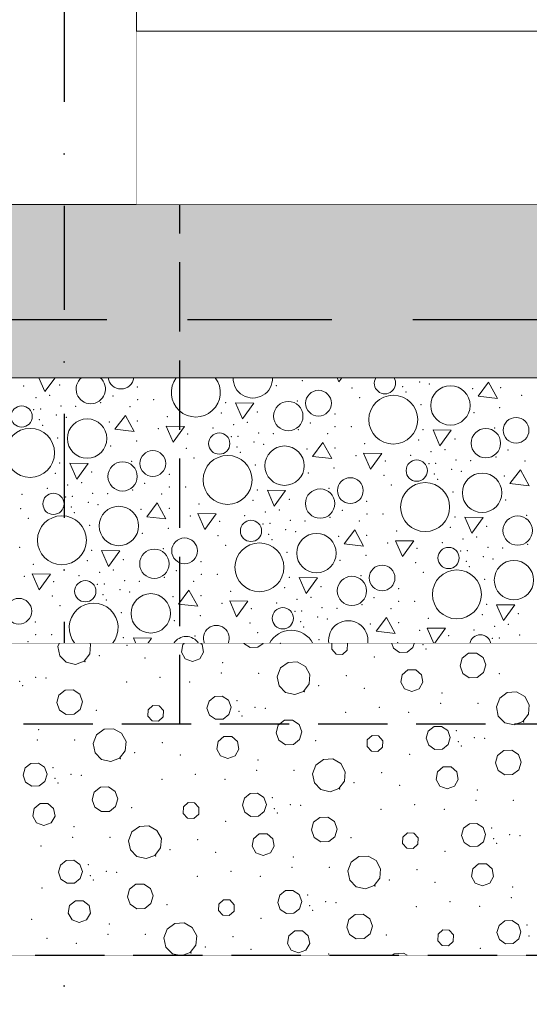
# Model space of a CAD drawing. Header units: millimetres. Extents: x -12989 to 402831, y -50461 to 30884.
# Tile 51 of 175: x 374416 to 375298, y -47346 to -45641. Entities that reach past the tile are written whole.
import ezdxf
from ezdxf.enums import TextEntityAlignment as Align

# ---------------------------------------------------------------- set-up
doc = ezdxf.new("R2010")
doc.units = ezdxf.units.MM
doc.header["$MEASUREMENT"] = 0
for name, pattern in [('Krawędzie ukryte', [170, 120, -50]), ('Kropki i Kreski', [360, 180, -90, 0, -90]), ('Przerywana długa', [390, 250, -140]), ('Wipeout_Contour', [1000, 0, -1000])]:
    doc.linetypes.add(name, pattern=pattern)
for name, color, linetype, lineweight in [('0_Nr_pióra__21', 7, 'Continuous', 25), ('A__STROPY_Nr_pióra__27', 7, 'Continuous', 25), ('A__STROPY_Nr_pióra__49', 7, 'Continuous', 15), ('A__STROPY_Nr_pióra__69', 7, 'Continuous', 13), ('AS_Blachy.Import IFC_Nr_pióra__4', 7, 'Continuous', 13), ('Nowe_A__SCIANY_Nr_pióra__87', 7, 'Continuous', 13), ('Nowe_A_WYM_Nr_pióra__1', 7, 'Continuous', 13), ('Nowe_A_WYM_Nr_pióra__45', 7, 'Continuous', 15), ('Nowe_A_WYM_Nr_pióra__85', 7, 'Continuous', 13), ('Nowe_Warstwa IFC.Import IFC_Nr_pióra__1', 7, 'Continuous', 13), ('Nowe_Warstwa IFC.Import IFC_Nr_pióra__25', 7, 'Continuous', 25)]:
    doc.layers.add(name, color=color, linetype=linetype, lineweight=lineweight)
for name, color, linetype in [('A__STROPY', 7, 'Continuous'), ('A_WYPEŁNIENIA RYSUNKI', 7, 'Continuous'), ('AS_Blachy.Import IFC', 7, 'Continuous'), ('Nowe_A__SCIANY', 7, 'Continuous'), ('Nowe_A_WYM', 7, 'Continuous'), ('Nowe_Warstwa IFC.Import IFC', 7, 'Continuous')]:
    doc.layers.add(name, color=color, linetype=linetype)
for name, color, linetype, lineweight, true_color in [('A__STROPY_Nr_pióra__170', 7, 'Continuous', 5, 0x6a6a6a), ('A__STROPY_Nr_pióra__173', 7, 'Continuous', 5, 0x6a6a6a), ('A__STROPY_Nr_pióra__178', 7, 'Continuous', 5, 0x6a6a6a), ('A_WYPEŁNIENIA RYSUNKI_Nr_pióra__242', 7, 'Continuous', 13, 0xa7a7a7)]:
    doc.layers.add(name, color=color, linetype=linetype, lineweight=lineweight, true_color=true_color)
doc.styles.add('STYL_AUTOMATYCZNY_1', font='arial.ttf')
doc.styles.add('STYL_AUTOMATYCZNY_4', font='arial.ttf')
doc.dimstyles.new('STYL_AUTOMATYCZNY__1', dxfattribs={"dimtxt": 139.999998, "dimasz": 57, "dimexe": 0.18, "dimexo": 0.0625, "dimgap": 0, "dimtad": 1, "dimtih": 1, "dimtoh": 1, "dimdec": 0, "dimlfac": 0.1, "dimzin": 0, "dimdsep": 46, "dimtxsty": 'STYL_AUTOMATYCZNY_4', "dimblk": 'ARROWHEAD_6', "dimblk1": 'ARROWHEAD_6', "dimblk2": 'ARROWHEAD_6', "dimcen": 0.09, "dimse1": 1, "dimse2": 1, "dimclrd": 7, "dimclre": 7, "dimclrt": 7, "dimadec": 0, "dimazin": 0, "dimtfac": 1, "dimtdec": 4, "dimtmove": 0, "dimatfit": 3, "dimfxl": 0, "dimtolj": 1, "dimtzin": 0, "dimarcsym": 0})

# ---------------------------------------------------------------- blocks, each defined once
blk = doc.blocks.new('ElemPrzekroju_2_1', base_point=(362576.7, -45960.6))
at = {"color": 254, "linetype": 'Wipeout_Contour', "lineweight": 0, "ltscale": 1516198.532963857}
blk.add_wipeout([(374618.1, -45660.6), (377963.1, -45660.6), (377963.1, -45640.6), (374618.1, -45640.6)], dxfattribs=at).dxf.layer = 'Nowe_A__SCIANY'
blk = doc.blocks.new('ElemPrzekroju_153_1', base_point=(362576.7, -45960.6))
at = {"color": 254, "linetype": 'Wipeout_Contour', "lineweight": 0, "ltscale": 1508041.00110347}
blk.add_wipeout([(374618.1, -40879.2), (374368.1, -40879.2), (374368.1, -45960.6), (374618.1, -45960.6)], dxfattribs=at).dxf.layer = 'AS_Blachy.Import IFC'
at = {"layer": 'AS_Blachy.Import IFC_Nr_pióra__4', "color": 7, "linetype": 'Continuous', "lineweight": 13}
blk.add_line((374618.1, -45960.6), (374618.1, -40879.2), dxfattribs=at)
blk = doc.blocks.new('*X191', base_point=(362576.7, -45960.6))
at = {"layer": 'A__STROPY_Nr_pióra__178', "color": 251, "linetype": 'Continuous', "lineweight": 5, "true_color": 0x6a6a6a}
for p, q in [((374449.2, -46260.6), (374459.7, -46284.7)), ((374459.7, -46284.7), (374477.2, -46260.6)), ((374965.4, -46260.6), (374968.4, -46267.6)), ((374968.4, -46267.6), (374973.5, -46260.6)), ((375227.9, -46268.5), (375209.8, -46292.3)), ((375243.1, -46296.3), (375227.9, -46268.5)), ((374789.7, -46304.2), (374801.7, -46331.6)), ((374821.3, -46304.5), (374789.7, -46304.2)), ((374801.7, -46331.6), (374821.3, -46304.5)), ((375209.8, -46292.3), (375243.1, -46296.3)), ((374599, -46326.1), (374580.9, -46349.9)), ((374614.2, -46353.8), (374599, -46326.1)), ((374580.9, -46349.9), (374614.2, -46353.8)), ((374669.6, -46344.6), (374681.5, -46372)), ((374701.2, -46344.9), (374669.6, -46344.6)), ((374681.5, -46372), (374701.2, -46344.9)), ((375131.7, -46351), (375143.6, -46378.5)), ((375163.3, -46351.3), (375131.7, -46351)), ((375143.6, -46378.5), (375163.3, -46351.3)), ((374941, -46372.9), (374922.9, -46396.8)), ((374956.2, -46400.7), (374941, -46372.9)), ((375011.5, -46391.5), (375023.5, -46418.9)), ((375043.2, -46391.8), (375011.5, -46391.5)), ((375023.5, -46418.9), (375043.2, -46391.8)), ((374502.8, -46408.6), (374514.7, -46436)), ((374534.4, -46408.9), (374502.8, -46408.6)), ((374514.7, -46436), (374534.4, -46408.9)), ((374922.9, -46396.8), (374956.2, -46400.7)), ((375283, -46419.8), (375264.9, -46443.6)), ((375298.1, -46447.6), (375283, -46419.8)), ((375264.9, -46443.6), (375298.1, -46447.6)), ((374844.8, -46455.4), (374856.7, -46482.9)), ((374876.4, -46455.7), (374844.8, -46455.4)), ((374856.7, -46482.9), (374876.4, -46455.7)), ((374654.1, -46477.4), (374635.9, -46501.2)), ((374669.2, -46505.1), (374654.1, -46477.4)), ((374635.9, -46501.2), (374669.2, -46505.1)), ((374724.6, -46495.9), (374736.6, -46523.3)), ((374756.2, -46496.2), (374724.6, -46495.9)), ((374736.6, -46523.3), (374756.2, -46496.2)), ((375186.8, -46502.3), (375198.7, -46529.7)), ((375218.4, -46502.6), (375186.8, -46502.3)), ((375198.7, -46529.7), (375218.4, -46502.6)), ((374996.1, -46524.2), (374977.9, -46548)), ((375011.2, -46552), (374996.1, -46524.2)), ((375066.6, -46542.8), (375078.6, -46570.2)), ((375098.2, -46543.1), (375066.6, -46542.8)), ((375078.6, -46570.2), (375098.2, -46543.1)), ((374557.9, -46559.9), (374569.8, -46587.3)), ((374589.5, -46560.2), (374557.9, -46559.9)), ((374569.8, -46587.3), (374589.5, -46560.2)), ((374977.9, -46548), (375011.2, -46552)), ((374437.7, -46600.3), (374449.6, -46627.8)), ((374469.3, -46600.6), (374437.7, -46600.3)), ((374449.6, -46627.8), (374469.3, -46600.6)), ((374899.8, -46606.7), (374911.8, -46634.2)), ((374931.5, -46607), (374899.8, -46606.7)), ((374911.8, -46634.2), (374931.5, -46607)), ((374709.1, -46628.7), (374691, -46652.5)), ((374724.3, -46656.4), (374709.1, -46628.7)), ((374779.7, -46647.2), (374791.6, -46674.6)), ((374811.3, -46647.5), (374779.7, -46647.2)), ((374791.6, -46674.6), (374811.3, -46647.5)), ((374691, -46652.5), (374724.3, -46656.4)), ((375241.8, -46653.6), (375253.8, -46681)), ((375273.5, -46653.9), (375241.8, -46653.6)), ((375253.8, -46681), (375273.5, -46653.9)), ((375051.1, -46675.5), (375033, -46699.3)), ((375066.3, -46703.3), (375051.1, -46675.5)), ((375033, -46699.3), (375066.3, -46703.3)), ((375121.7, -46694), (375133.2, -46720.6)), ((375153.3, -46694.3), (375121.7, -46694)), ((375134.3, -46720.6), (375153.3, -46694.3)), ((374612.9, -46711.2), (374617, -46720.6)), ((374644.5, -46711.5), (374612.9, -46711.2)), ((374637.9, -46720.6), (374644.5, -46711.5))]:
    blk.add_line(p, q, dxfattribs=at)
for centre, radius in [((374933.4, -46304.7), 22.3), ((375062.9, -46333.2), 42.4), ((375161.7, -46308.5), 34.1), ((374881.1, -46327.1), 25.4), ((374419.5, -46327.7), 18.4), ((374532.7, -46366), 34.1), ((375275.4, -46351.6), 22.3), ((374434, -46390.7), 42.4), ((374761.5, -46374.6), 18.4), ((375223.1, -46373.9), 25.4), ((374646.5, -46409.1), 22.3), ((374874.7, -46412.9), 34.1), ((374594.2, -46431.5), 25.4), ((374776, -46437.6), 42.4), ((375103.5, -46421.4), 18.4), ((375216.7, -46459.8), 34.1), ((374988.5, -46456), 22.3), ((375118, -46484.5), 42.4), ((374474.5, -46479), 18.4), ((374936.2, -46478.4), 25.4), ((374587.8, -46517.3), 34.1), ((374489.1, -46542), 42.4), ((374816.5, -46525.8), 18.4), ((375278.2, -46525.2), 25.4), ((374701.5, -46560.4), 22.3), ((374831, -46588.9), 42.4), ((374929.8, -46564.2), 34.1), ((374649.2, -46582.8), 25.4), ((375158.5, -46572.7), 18.4), ((375271.8, -46611), 34.1), ((375043.5, -46607.3), 22.3), ((375173, -46635.7), 42.4), ((374529.6, -46630.3), 18.4), ((374991.2, -46629.7), 25.4), ((374414.6, -46664.9), 22.3), ((374642.9, -46668.6), 34.1), ((374871.6, -46677.1), 18.4)]:
    blk.add_circle(centre, radius, dxfattribs=at)
for centre, radius, start, end in [((374539.1, -46280.2), 25.4, 129.4724, 50.5276), ((374591.4, -46257.8), 22.3, 187.0882, 352.9118), ((374720.9, -46286.3), 42.4, 142.7241, 37.2759), ((374819.7, -46261.6), 34.1, 178.2938, 1.7062), ((375048.4, -46270.1), 18.4, 148.7946, 31.2054), ((374544.1, -46693.3), 42.4, 320.0083, 219.9917), ((374984.9, -46715.5), 34.1, 351.3846, 188.6154), ((374756.6, -46711.7), 22.3, 336.5407, 203.4593), ((374886.1, -46740.2), 42.4, 27.4694, 152.5306), ((374704.3, -46734.1), 25.4, 32.0732, 147.9268), ((375213.6, -46724), 18.4, 10.6603, 169.3397)]:
    blk.add_arc(centre, radius, start, end, dxfattribs=at)
for p in [(374485.5, -46272.9), (374485.5, -46272.9), (374905.3, -46265.6), (375108.6, -46267.7), (375125.4, -46271.6), (374422.9, -46274.7), (374619.8, -46276.5), (374860.4, -46274.2), (374991.5, -46278.5), (375079.1, -46275.9), (375084.7, -46285.3), (375200.1, -46279.7), (375248.8, -46277.8), (374444.3, -46294.9), (374468.2, -46291.2), (374556.4, -46303.9), (374577.4, -46292), (374620.2, -46298.4), (374648, -46298.4), (374772.4, -46303.7), (374896.6, -46300.8), (375004.7, -46295.1), (375110.9, -46307.3), (375285.1, -46291), (374440.4, -46315.8), (374452.2, -46314.9), (374487.6, -46309.5), (374513.2, -46310.3), (374607, -46310.8), (374764.9, -46321.6), (374827.5, -46319.7), (374827.5, -46319.7), (374961.8, -46323.4), (375202.4, -46321.1), (375247.2, -46312.5), (374450.2, -46333.4), (374479.7, -46325.2), (374496.5, -46329.2), (374571.2, -46337.3), (374619.9, -46335.4), (374671.4, -46327.8), (374786.3, -46341.7), (374810.2, -46338.1), (374919.3, -46338.8), (374455.8, -46342.8), (374656.2, -46348.6), (374706.9, -46357.9), (374750.7, -46347.9), (374829.5, -46356.3), (374855.1, -46357.2), (374898.4, -46350.8), (374949, -46357.7), (374962.2, -46345.3), (374990, -46345.2), (375114.4, -46350.6), (375238.6, -46347.6), (374482, -46364.8), (374618.3, -46370), (374782.4, -46362.7), (374794.2, -46361.8), (374821.7, -46372.1), (375013.4, -46374.7), (375106.9, -46368.4), (375169.5, -46366.6), (375169.5, -46366.6), (374573.5, -46378.7), (374704.6, -46383), (374792.2, -46380.3), (374797.8, -46389.7), (374838.5, -46376), (374913.2, -46384.2), (374961.8, -46382.2), (375128.2, -46388.6), (375152.2, -46384.9), (375261.3, -46385.7), (374485.5, -46408.2), (374609.7, -46405.2), (374717.8, -46399.6), (374998.2, -46395.4), (375048.9, -46404.8), (375092.7, -46394.8), (375124.4, -46409.5), (375136.2, -46408.6), (375171.5, -46403.2), (375197.1, -46404), (375240.4, -46397.6), (375291, -46404.5), (374477.9, -46426), (374540.6, -46424.1), (374540.6, -46424.1), (374824, -46411.7), (374915.5, -46425.5), (374960.3, -46416.9), (375163.7, -46419), (375180.5, -46422.9), (374523.3, -46442.5), (374632.4, -46443.3), (374674.9, -46427.8), (375046.5, -46429.8), (375134.2, -46427.2), (375139.8, -46436.5), (375255.2, -46431), (374463.8, -46452.3), (374499.3, -46446.2), (374542.6, -46460.8), (374611.5, -46455.2), (374675.3, -46449.7), (374703.1, -46449.7), (374827.5, -46455), (374951.7, -46452), (375059.7, -46446.4), (375166, -46458.5), (374420, -46462.4), (374495.4, -46467.1), (374507.3, -46466.2), (374534.8, -46476.5), (374568.2, -46461.6), (374662.1, -46462.1), (374819.9, -46472.9), (374882.6, -46471), (374882.6, -46471), (375016.9, -46474.7), (375257.5, -46472.4), (374417.6, -46487.4), (374505.3, -46484.7), (374510.9, -46494.1), (374551.6, -46480.5), (374626.3, -46488.6), (374674.9, -46486.7), (374726.5, -46479.1), (374841.3, -46493), (374865.3, -46489.4), (374974.4, -46490.1), (374430.8, -46504), (374711.2, -46499.9), (374762, -46509.2), (374805.8, -46499.2), (374884.6, -46507.6), (374910.2, -46508.4), (374953.4, -46502.1), (375004, -46508.9), (375017.2, -46496.5), (375045.1, -46496.5), (375169.5, -46501.9), (375293.6, -46498.9), (374537.1, -46516.1), (374673.4, -46521.3), (374837.4, -46514), (374849.3, -46513), (374876.8, -46523.4), (374893.6, -46527.3), (375068.5, -46526), (375161.9, -46519.7), (375224.5, -46517.9), (375224.5, -46517.9), (374628.5, -46530), (374759.6, -46534.2), (374847.2, -46531.6), (374852.8, -46541), (374968.3, -46535.5), (375016.9, -46533.5), (375147.8, -46546.1), (375183.3, -46539.9), (375207.3, -46536.2), (374416.2, -46554.1), (374540.6, -46559.5), (374664.7, -46556.5), (374772.8, -46550.9), (374879.1, -46563), (375053.2, -46546.7), (375104, -46556.1), (375179.4, -46560.8), (375191.2, -46559.9), (375226.6, -46554.5), (375252.2, -46555.3), (375295.4, -46548.9), (374533, -46577.3), (374595.6, -46575.4), (374595.6, -46575.4), (374730, -46579.1), (374970.5, -46576.8), (375015.4, -46568.2), (375189.2, -46578.4), (375218.7, -46570.2), (375235.5, -46574.2), (374439.6, -46583.6), (374554.4, -46597.4), (374578.4, -46593.8), (374687.5, -46594.6), (375101.6, -46581.1), (375194.8, -46587.8), (374424.3, -46604.3), (374475, -46613.7), (374518.9, -46603.6), (374597.7, -46612.1), (374623.3, -46612.9), (374666.5, -46606.5), (374717.1, -46613.4), (374730.3, -46601), (374758.2, -46601), (374882.6, -46606.3), (375006.7, -46603.3), (375114.8, -46597.7), (375221.1, -46609.8), (374550.5, -46618.4), (374562.3, -46617.5), (374589.8, -46627.8), (374781.5, -46630.4), (374875, -46624.2), (374937.6, -46622.3), (374937.6, -46622.3), (375071.9, -46626), (374472.7, -46638.7), (374560.3, -46636), (374565.9, -46645.4), (374606.6, -46631.8), (374681.3, -46639.9), (374730, -46637.9), (374896.4, -46644.3), (374920.4, -46640.6), (375029.5, -46641.4), (375072.3, -46647.8), (375100.1, -46647.8), (374485.9, -46655.3), (374766.3, -46651.2), (374817, -46660.5), (374860.9, -46650.5), (374892.5, -46665.3), (374904.3, -46664.3), (374939.7, -46658.9), (374965.3, -46659.7), (375008.5, -46653.3), (375059.1, -46660.2), (375224.5, -46653.2), (374592.2, -46667.4), (374683.6, -46681.3), (374728.5, -46672.6), (374902.3, -46682.9), (374931.8, -46674.7), (374948.6, -46678.6), (375123.5, -46677.3), (375217, -46671), (375279.6, -46669.2), (375279.6, -46669.2), (374443, -46683.5), (374814.7, -46685.5), (374907.9, -46692.3), (375023.3, -46686.8), (375072, -46684.8), (375108.3, -46698), (375202.8, -46697.4), (375238.4, -46691.2), (375262.3, -46687.5), (374443.4, -46705.4), (374471.2, -46705.4), (374595.6, -46710.7), (374719.8, -46707.8), (374827.9, -46702.1), (374934.1, -46714.3), (375159, -46707.4), (375234.5, -46712.1), (375246.3, -46711.2), (375281.7, -46705.8), (374430.2, -46717.8), (375070.5, -46719.5)]:
    blk.add_point(p, dxfattribs=at)
blk = doc.blocks.new('ElemPrzekroju_175_1', base_point=(362576.7, -45960.6))
at = {"color": 254, "linetype": 'Wipeout_Contour', "lineweight": 0, "ltscale": 1533341.48702292}
blk.add_wipeout([(362356.7, -46160.6), (398746.7, -46160.6), (398746.7, -45960.6), (362356.7, -45960.6)], dxfattribs=at).dxf.layer = 'A__STROPY'
at = {"color": 254, "linetype": 'Wipeout_Contour', "lineweight": 0, "ltscale": 1533794.246621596}
blk.add_wipeout([(398746.7, -46720.6), (362356.7, -46720.6), (362356.7, -47260.6), (398746.7, -47260.6)], dxfattribs=at).dxf.layer = 'A__STROPY'
at = {"layer": 'A__STROPY_Nr_pióra__170', "linetype": 'Continuous', "lineweight": 5, "true_color": 0x6a6a6a}
h = blk.add_hatch(dxfattribs=at)
h.set_pattern_fill('Beton_0001', color=251, style=0, pattern_type=2)
h.set_pattern_definition([(45, (362576.75, -45960.59), (-63.6396, 63.6396), [67.5, -22.5]), (45, (362576.75, -45896.95), (-63.6396, 63.6396), [67.5, -22.5])])
h.paths.add_polyline_path([(362356.7, -46160.6), (398746.7, -46160.6), (398746.7, -45960.6), (362356.7, -45960.6)])
at = {"layer": 'A__STROPY_Nr_pióra__173', "linetype": 'Continuous', "lineweight": 5, "true_color": 0x6a6a6a}
h = blk.add_hatch(dxfattribs=at)
h.set_pattern_fill('Grunt_0001', color=251, style=0, pattern_type=2)
h.set_pattern_definition([(45, (362576.75, -45960.59), (-95.4594, 95.4594), []), (45, (362544.93, -45928.77), (-190.9188, 190.9188), []), (45, (362513.1, -45896.95), (-190.9188, 190.9188), []), (135, (362481.29, -45865.132), (31.819805, 31.819805), [135, -135])])
h.paths.add_polyline_path([(398746.7, -46720.6), (362356.7, -46720.6), (362356.7, -47260.6), (398746.7, -47260.6)])
at = {"layer": 'A__STROPY_Nr_pióra__49', "color": 7, "linetype": 'Continuous', "lineweight": 15}
blk.add_line((398746.7, -45960.6), (368292.5, -45960.6), dxfattribs=at)
at = {"layer": 'A__STROPY_Nr_pióra__69', "color": 7, "linetype": 'Continuous', "lineweight": 13}
blk.add_line((398746.7, -47260.6), (362356.7, -47260.6), dxfattribs=at)
at = {"color": 254, "linetype": 'Wipeout_Contour', "lineweight": 0, "ltscale": 1533413.819197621}
blk.add_wipeout([(362356.7, -46160.6), (362356.7, -46260.6), (398746.7, -46260.6), (398746.7, -46160.6)], dxfattribs=at).dxf.layer = 'A__STROPY'
at = {"layer": 'A__STROPY_Nr_pióra__178', "linetype": 'Continuous', "lineweight": 5, "true_color": 0x6a6a6a}
h = blk.add_hatch(dxfattribs=at)
h.set_pattern_fill('Chudy_beton_B15_I_WSC_0001', color=251, style=0, pattern_type=2)
h.set_pattern_definition([(0, (362576.75, -45960.6), (0, 233.8269), [14.625, -120.375]), (0, (362644.25, -45843.68), (0, 233.8269), [14.625, -120.375]), (60, (362576.75, -45960.6), (-202.5, 116.9134), [14.625, -120.375]), (60, (362711.75, -45960.6), (-202.5, 116.9134), [14.625, -120.375]), (120, (362591.37, -45960.6), (202.5, 116.9134), [14.625, -120.375]), (120, (362726.37, -45960.6), (202.5, 116.9134), [14.625, -120.375]), (0, (362576.75, -45938.09), (0, 45), [0, -45, 0, -67.5]), (45, (362599.25, -45938.09), (-31.819805, 31.819805), [0, -33.75, 0, -56.25])])
h.paths.add_polyline_path([(362356.7, -46160.6), (362356.7, -46260.6), (398746.7, -46260.6), (398746.7, -46160.6)])
at = {"layer": 'A__STROPY_Nr_pióra__27', "color": 7, "linetype": 'Przerywana długa', "lineweight": 25}
blk.add_line((398746.7, -46160.6), (362356.7, -46160.6), dxfattribs=at)
at = {"color": 254, "linetype": 'Wipeout_Contour', "lineweight": 0, "ltscale": 1533549.791415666}
blk.add_wipeout([(362356.7, -46720.6), (398746.7, -46720.6), (398746.7, -46260.6), (362356.7, -46260.6)], dxfattribs=at).dxf.layer = 'A__STROPY'
at = {"layer": 'A__STROPY_Nr_pióra__49', "color": 7, "linetype": 'Continuous', "lineweight": 15}
for p, q in [((398746.7, -46260.6), (362356.7, -46260.6)), ((398746.7, -46720.6), (362356.7, -46720.6))]:
    blk.add_line(p, q, dxfattribs=at)
at = {"layer": 'A__STROPY', "lineweight": 0}
blk.add_blockref('*X191', (362576.7, -45960.6), dxfattribs=at)
blk = doc.blocks.new('Standardowy znacznik osi[6]_1', base_point=(374493.1, -35960.6))
at = {"layer": 'Nowe_Warstwa IFC.Import IFC_Nr_pióra__25', "color": 7, "linetype": 'Kropki i Kreski', "lineweight": 25}
blk.add_line((374493.1, -36960.6), (374493.1, -48960.6), dxfattribs=at)
at = {"layer": 'Nowe_Warstwa IFC.Import IFC_Nr_pióra__1', "color": 7, "lineweight": 13, "style": 'STYL_AUTOMATYCZNY_1'}
for tag, p in [('AC_MarkerText_1_0', (374493.1, -35623.1)), ('AC_MarkerText_1_1', (374493.1, -50123.1))]:
    blk.add_attdef(tag, text='', height=175, rotation=360, dxfattribs=at).set_placement(p, align=Align.TOP_CENTER)
blk = doc.blocks.new('*X329', base_point=(362576.7, -45960.6))
at = {"layer": 'A_WYPEŁNIENIA RYSUNKI_Nr_pióra__242', "color": 253, "linetype": 'Continuous', "lineweight": 13, "true_color": 0xa7a7a7}
for p, q in [((374484.1, -46720.6), (374482, -46726)), ((374482, -46726), (374485.4, -46741.9)), ((374537.6, -46738.6), (374538.9, -46722.4)), ((374538.9, -46722.4), (374537.9, -46720.6)), ((374698.3, -46722.5), (374696, -46735.7)), ((374700.6, -46720.6), (374698.3, -46722.5)), ((374732.1, -46722.5), (374729.8, -46720.6)), ((374734.4, -46735.7), (374732.1, -46722.5)), ((374804, -46720.6), (374814.8, -46727.9)), ((374814.8, -46727.9), (374828.6, -46727.4)), ((374828.6, -46727.4), (374837.3, -46720.6)), ((374956.7, -46720.6), (374956.2, -46730.9)), ((374956.2, -46730.9), (374963.8, -46739.1)), ((374974.9, -46739.6), (374983.1, -46732.1)), ((374983.1, -46732.1), (374983.6, -46720.9)), ((374983.6, -46720.9), (374983.3, -46720.6)), ((375060.1, -46720.6), (375063.2, -46728.9)), ((375063.2, -46728.9), (375073.8, -46736.1)), ((375086.7, -46735.7), (375096.8, -46727.8)), ((375096.8, -46727.8), (375098.8, -46720.6)), ((374485.4, -46741.9), (374496.7, -46753.4)), ((374527.8, -46751.4), (374537.6, -46738.6)), ((374696, -46735.7), (374702.7, -46747.2)), ((374702.7, -46747.2), (374715.2, -46751.8)), ((374715.2, -46751.8), (374727.8, -46747.2)), ((374727.8, -46747.2), (374734.4, -46735.7)), ((374963.8, -46739.1), (374974.9, -46739.6)), ((375073.8, -46736.1), (375086.7, -46735.7)), ((375182.2, -46746.3), (375178.4, -46759.5)), ((375193, -46737.8), (375182.2, -46746.3)), ((375206.8, -46737.4), (375193, -46737.8)), ((375218.2, -46745.1), (375206.8, -46737.4)), ((375222.9, -46758), (375218.2, -46745.1)), ((374496.7, -46753.4), (374512.5, -46757)), ((374512.5, -46757), (374527.8, -46751.4)), ((374867.5, -46763.1), (374861.7, -46778.3)), ((374880.6, -46753.5), (374867.5, -46763.1)), ((374896.7, -46752.5), (374880.6, -46753.5)), ((374910.9, -46760.4), (374896.7, -46752.5)), ((374918.5, -46774.6), (374910.9, -46760.4)), ((375088.2, -46766.2), (375078, -46774.8)), ((375101.6, -46766.2), (375088.2, -46766.2)), ((375111.8, -46774.8), (375101.6, -46766.2)), ((375178.4, -46759.5), (375183.1, -46772.5)), ((375219.1, -46771.2), (375222.9, -46758)), ((374861.7, -46778.3), (374865, -46794.1)), ((374917.3, -46790.8), (374918.5, -46774.6)), ((375078, -46774.8), (375075.7, -46787.9)), ((375114.1, -46787.9), (375111.8, -46774.8)), ((375183.1, -46772.5), (375194.5, -46780.1)), ((375194.5, -46780.1), (375208.2, -46779.7)), ((375208.2, -46779.7), (375219.1, -46771.2)), ((374494.9, -46801.5), (374484, -46810)), ((374508.6, -46801), (374494.9, -46801.5)), ((374520, -46808.7), (374508.6, -46801)), ((374865, -46794.1), (374876.4, -46805.7)), ((374907.5, -46803.7), (374917.3, -46790.8)), ((375075.7, -46787.9), (375082.3, -46799.5)), ((375082.3, -46799.5), (375094.9, -46804)), ((375094.9, -46804), (375107.4, -46799.5)), ((375107.4, -46799.5), (375114.1, -46787.9)), ((374484, -46810), (374480.2, -46823.2)), ((374524.7, -46821.6), (374520, -46808.7)), ((374754, -46812.5), (374743.8, -46820.4)), ((374766.8, -46812.1), (374754, -46812.5)), ((374777.5, -46819.2), (374766.8, -46812.1)), ((374781.9, -46831.3), (374777.5, -46819.2)), ((374876.4, -46805.7), (374892.2, -46809.2)), ((374892.2, -46809.2), (374907.5, -46803.7)), ((375247.2, -46815.4), (375241.4, -46830.5)), ((375260.2, -46805.8), (375247.2, -46815.4)), ((375276.4, -46804.7), (375260.2, -46805.8)), ((375290.6, -46812.6), (375276.4, -46804.7)), ((375298.2, -46826.9), (375290.6, -46812.6)), ((374480.2, -46823.2), (374484.9, -46836.1)), ((374484.9, -46836.1), (374496.3, -46843.8)), ((374510.1, -46843.3), (374520.9, -46834.9)), ((374520.9, -46834.9), (374524.7, -46821.6)), ((374638.2, -46835.7), (374637.8, -46846.8)), ((374646.5, -46828.1), (374638.2, -46835.7)), ((374657.6, -46828.6), (374646.5, -46828.1)), ((374665.1, -46836.8), (374657.6, -46828.6)), ((374743.8, -46820.4), (374740.3, -46832.8)), ((374740.3, -46832.8), (374744.7, -46844.9)), ((374778.3, -46843.7), (374781.9, -46831.3)), ((375241.4, -46830.5), (375244.7, -46846.4)), ((375296.9, -46843), (375298.2, -46826.9)), ((374496.3, -46843.8), (374510.1, -46843.3)), ((374637.8, -46846.8), (374645.3, -46855)), ((374656.4, -46855.5), (374664.7, -46848)), ((374664.7, -46848), (374665.1, -46836.8)), ((374744.7, -46844.9), (374755.3, -46852)), ((374755.3, -46852), (374768.2, -46851.6)), ((374768.2, -46851.6), (374778.3, -46843.7)), ((374888.3, -46853.3), (374874.5, -46853.8)), ((374899.7, -46861), (374888.3, -46853.3)), ((375244.7, -46846.4), (375256.1, -46857.9)), ((375287.1, -46855.9), (375296.9, -46843)), ((374562.1, -46869.4), (374549, -46879)), ((374578.3, -46868.4), (374562.1, -46869.4)), ((374592.4, -46876.3), (374578.3, -46868.4)), ((374645.3, -46855), (374656.4, -46855.5)), ((374863.7, -46862.2), (374859.9, -46875.4)), ((374874.5, -46853.8), (374863.7, -46862.2)), ((374904.4, -46873.9), (374899.7, -46861)), ((375133.6, -46864.8), (375123.5, -46872.7)), ((375146.5, -46864.3), (375133.6, -46864.8)), ((375157.1, -46871.5), (375146.5, -46864.3)), ((375256.1, -46857.9), (375271.9, -46861.5)), ((375271.9, -46861.5), (375287.1, -46855.9)), ((374549, -46879), (374543.3, -46894.2)), ((374600.1, -46890.6), (374592.4, -46876.3)), ((374769.7, -46882.1), (374759.5, -46890.7)), ((374783.1, -46882.1), (374769.7, -46882.1)), ((374793.3, -46890.7), (374783.1, -46882.1)), ((374859.9, -46875.4), (374864.6, -46888.4)), ((374889.8, -46895.6), (374900.6, -46887.1)), ((374900.6, -46887.1), (374904.4, -46873.9)), ((375026.2, -46880.4), (375017.9, -46887.9)), ((375037.3, -46880.9), (375026.2, -46880.4)), ((375044.8, -46889.1), (375037.3, -46880.9)), ((375123.5, -46872.7), (375120, -46885)), ((375120, -46885), (375124.4, -46897.1)), ((375161.5, -46883.6), (375157.1, -46871.5)), ((375158, -46895.9), (375161.5, -46883.6)), ((374543.3, -46894.2), (374546.6, -46910)), ((374598.8, -46906.7), (374600.1, -46890.6)), ((374759.5, -46890.7), (374757.2, -46903.8)), ((374757.2, -46903.8), (374763.9, -46915.4)), ((374789, -46915.4), (374795.6, -46903.8)), ((374795.6, -46903.8), (374793.3, -46890.7)), ((374864.6, -46888.4), (374876, -46896.1)), ((374876, -46896.1), (374889.8, -46895.6)), ((375017.9, -46887.9), (375017.4, -46899.1)), ((375017.4, -46899.1), (375025, -46907.3)), ((375036.1, -46907.8), (375044.3, -46900.2)), ((375044.3, -46900.2), (375044.8, -46889.1)), ((375124.4, -46897.1), (375135, -46904.3)), ((375135, -46904.3), (375147.9, -46903.8)), ((375147.9, -46903.8), (375158, -46895.9)), ((374546.6, -46910), (374557.9, -46921.6)), ((374557.9, -46921.6), (374573.7, -46925.2)), ((374573.7, -46925.2), (374589, -46919.6)), ((374589, -46919.6), (374598.8, -46906.7)), ((374763.9, -46915.4), (374776.4, -46920)), ((374776.4, -46920), (374789, -46915.4)), ((374957.9, -46920.6), (374941.8, -46921.7)), ((374972.1, -46928.5), (374957.9, -46920.6)), ((375025, -46907.3), (375036.1, -46907.8)), ((375243.4, -46914.5), (375239.6, -46927.7)), ((375254.2, -46906), (375243.4, -46914.5)), ((375268, -46905.5), (375254.2, -46906)), ((375279.4, -46913.2), (375268, -46905.5)), ((375284.1, -46926.1), (375279.4, -46913.2)), ((374425.3, -46936.3), (374421.8, -46948.7)), ((374435.5, -46928.4), (374425.3, -46936.3)), ((374448.3, -46928), (374435.5, -46928.4)), ((374459, -46935.2), (374448.3, -46928)), ((374463.4, -46947.2), (374459, -46935.2)), ((374928.7, -46931.3), (374922.9, -46946.4)), ((374941.8, -46921.7), (374928.7, -46931.3)), ((374979.8, -46942.8), (374972.1, -46928.5)), ((375149.4, -46934.3), (375139.2, -46942.9)), ((375162.8, -46934.3), (375149.4, -46934.3)), ((375173, -46942.9), (375162.8, -46934.3)), ((375239.6, -46927.7), (375244.3, -46940.6)), ((375280.3, -46939.4), (375284.1, -46926.1)), ((374421.8, -46948.7), (374426.2, -46960.8)), ((374459.8, -46959.6), (374463.4, -46947.2)), ((374922.9, -46946.4), (374926.3, -46962.3)), ((374978.5, -46959), (374979.8, -46942.8)), ((375139.2, -46942.9), (375136.9, -46956.1)), ((375175.3, -46956.1), (375173, -46942.9)), ((375244.3, -46940.6), (375255.7, -46948.3)), ((375255.7, -46948.3), (375269.4, -46947.8)), ((375269.4, -46947.8), (375280.3, -46939.4)), ((374426.2, -46960.8), (374436.9, -46968)), ((374436.9, -46968), (374449.7, -46967.5)), ((374449.7, -46967.5), (374459.8, -46959.6)), ((374556.1, -46969.7), (374545.2, -46978.1)), ((374569.8, -46969.2), (374556.1, -46969.7)), ((374581.2, -46976.9), (374569.8, -46969.2)), ((374926.3, -46962.3), (374937.6, -46973.8)), ((374953.4, -46977.4), (374968.7, -46971.9)), ((374968.7, -46971.9), (374978.5, -46959)), ((375136.9, -46956.1), (375143.5, -46967.6)), ((375143.5, -46967.6), (375156.1, -46972.2)), ((375156.1, -46972.2), (375168.6, -46967.6)), ((375168.6, -46967.6), (375175.3, -46956.1)), ((374545.2, -46978.1), (374541.4, -46991.4)), ((374585.9, -46989.8), (374581.2, -46976.9)), ((374805, -46988.6), (374801.5, -47000.9)), ((374815.2, -46980.7), (374805, -46988.6)), ((374828, -46980.2), (374815.2, -46980.7)), ((374838.7, -46987.4), (374828, -46980.2)), ((374843.1, -46999.5), (374838.7, -46987.4)), ((374937.6, -46973.8), (374953.4, -46977.4)), ((374441, -47006.6), (374438.7, -47019.7)), ((374451.3, -46998), (374441, -47006.6)), ((374464.6, -46998), (374451.3, -46998)), ((374474.8, -47006.6), (374464.6, -46998)), ((374477.2, -47019.7), (374474.8, -47006.6)), ((374541.4, -46991.4), (374546.1, -47004.3)), ((374546.1, -47004.3), (374557.5, -47012)), ((374571.3, -47011.5), (374582.1, -47003)), ((374582.1, -47003), (374585.9, -46989.8)), ((374699.5, -47003.8), (374699, -47015)), ((374707.7, -46996.3), (374699.5, -47003.8)), ((374718.8, -46996.8), (374707.7, -46996.3)), ((374726.4, -47005), (374718.8, -46996.8)), ((374725.9, -47016.1), (374726.4, -47005)), ((374801.5, -47000.9), (374805.9, -47013)), ((374839.5, -47011.8), (374843.1, -46999.5)), ((374438.7, -47019.7), (374445.4, -47031.3)), ((374470.5, -47031.3), (374477.2, -47019.7)), ((374557.5, -47012), (374571.3, -47011.5)), ((374699, -47015), (374706.5, -47023.2)), ((374706.5, -47023.2), (374717.6, -47023.7)), ((374717.6, -47023.7), (374725.9, -47016.1)), ((374805.9, -47013), (374816.5, -47020.2)), ((374816.5, -47020.2), (374829.4, -47019.8)), ((374829.4, -47019.8), (374839.5, -47011.8)), ((374935.7, -47021.9), (374924.9, -47030.4)), ((374949.5, -47021.4), (374935.7, -47021.9)), ((374960.9, -47029.1), (374949.5, -47021.4)), ((374445.4, -47031.3), (374457.9, -47035.9)), ((374457.9, -47035.9), (374470.5, -47031.3)), ((374623.3, -47037.6), (374610.2, -47047.2)), ((374639.5, -47036.6), (374623.3, -47037.6)), ((374653.6, -47044.4), (374639.5, -47036.6)), ((374924.9, -47030.4), (374921.1, -47043.6)), ((374965.6, -47042.1), (374960.9, -47029.1)), ((375184.7, -47040.8), (375181.2, -47053.2)), ((375194.8, -47032.9), (375184.7, -47040.8)), ((375207.7, -47032.5), (375194.8, -47032.9)), ((375218.3, -47039.7), (375207.7, -47032.5)), ((375222.7, -47051.7), (375218.3, -47039.7)), ((374610.2, -47047.2), (374604.5, -47062.3)), ((374661.3, -47058.7), (374653.6, -47044.4)), ((374830.9, -47050.2), (374820.7, -47058.8)), ((374844.3, -47050.2), (374830.9, -47050.2)), ((374854.5, -47058.8), (374844.3, -47050.2)), ((374921.1, -47043.6), (374925.8, -47056.5)), ((374925.8, -47056.5), (374937.2, -47064.2)), ((374951, -47063.7), (374961.8, -47055.3)), ((374961.8, -47055.3), (374965.6, -47042.1)), ((375079.1, -47056.1), (375078.7, -47067.2)), ((375087.4, -47048.5), (375079.1, -47056.1)), ((375098.5, -47049), (375087.4, -47048.5)), ((375106, -47057.3), (375098.5, -47049)), ((375105.5, -47068.4), (375106, -47057.3)), ((375181.2, -47053.2), (375185.6, -47065.3)), ((375219.2, -47064.1), (375222.7, -47051.7)), ((374604.5, -47062.3), (374607.8, -47078.2)), ((374650.2, -47087.8), (374660, -47074.9)), ((374660, -47074.9), (374661.3, -47058.7)), ((374820.7, -47058.8), (374818.4, -47072)), ((374818.4, -47072), (374825.1, -47083.5)), ((374850.2, -47083.5), (374856.8, -47072)), ((374856.8, -47072), (374854.5, -47058.8)), ((374937.2, -47064.2), (374951, -47063.7)), ((375078.7, -47067.2), (375086.2, -47075.4)), ((375097.3, -47075.9), (375105.5, -47068.4)), ((375185.6, -47065.3), (375196.2, -47072.5)), ((375196.2, -47072.5), (375209.1, -47072)), ((375209.1, -47072), (375219.2, -47064.1)), ((374607.8, -47078.2), (374619.1, -47089.7)), ((374619.1, -47089.7), (374635, -47093.3)), ((374635, -47093.3), (374650.2, -47087.8)), ((374825.1, -47083.5), (374837.6, -47088.1)), ((374837.6, -47088.1), (374850.2, -47083.5)), ((375003, -47089.8), (374989.9, -47099.4)), ((375019.1, -47088.8), (375003, -47089.8)), ((375033.3, -47096.7), (375019.1, -47088.8)), ((375086.2, -47075.4), (375097.3, -47075.9)), ((374486.6, -47104.5), (374483, -47116.9)), ((374496.7, -47096.6), (374486.6, -47104.5)), ((374509.5, -47096.1), (374496.7, -47096.6)), ((374520.2, -47103.3), (374509.5, -47096.1)), ((374524.6, -47115.4), (374520.2, -47103.3)), ((374989.9, -47099.4), (374984.1, -47114.6)), ((375041, -47111), (375033.3, -47096.7)), ((375210.6, -47102.5), (375200.4, -47111.1)), ((375224, -47102.5), (375210.6, -47102.5)), ((375234.2, -47111.1), (375224, -47102.5)), ((374483, -47116.9), (374487.4, -47128.9)), ((374521, -47127.8), (374524.6, -47115.4)), ((374984.1, -47114.6), (374987.5, -47130.4)), ((375039.7, -47127.1), (375041, -47111)), ((375200.4, -47111.1), (375198.1, -47124.2)), ((375198.1, -47124.2), (375204.8, -47135.8)), ((375229.9, -47135.8), (375236.5, -47124.2)), ((375236.5, -47124.2), (375234.2, -47111.1)), ((374487.4, -47128.9), (374498.1, -47136.1)), ((374498.1, -47136.1), (374510.9, -47135.7)), ((374510.9, -47135.7), (374521, -47127.8)), ((374617.3, -47137.8), (374606.4, -47146.3)), ((374631, -47137.4), (374617.3, -47137.8)), ((374642.4, -47145), (374631, -47137.4)), ((374987.5, -47130.4), (374998.8, -47142)), ((374998.8, -47142), (375014.6, -47145.6)), ((375014.6, -47145.6), (375029.9, -47140)), ((375029.9, -47140), (375039.7, -47127.1)), ((375204.8, -47135.8), (375217.3, -47140.4)), ((375217.3, -47140.4), (375229.9, -47135.8)), ((374606.4, -47146.3), (374602.6, -47159.5)), ((374602.6, -47159.5), (374607.3, -47172.4)), ((374647.1, -47158), (374642.4, -47145)), ((374643.3, -47171.2), (374647.1, -47158)), ((374866.2, -47156.7), (374862.7, -47169.1)), ((374876.4, -47148.8), (374866.2, -47156.7)), ((374889.2, -47148.4), (374876.4, -47148.8)), ((374899.9, -47155.6), (374889.2, -47148.4)), ((374904.3, -47167.7), (374899.9, -47155.6)), ((374502.2, -47174.7), (374499.9, -47187.9)), ((374512.5, -47166.2), (374502.2, -47174.7)), ((374525.8, -47166.2), (374512.5, -47166.2)), ((374536.1, -47174.7), (374525.8, -47166.2)), ((374538.4, -47187.9), (374536.1, -47174.7)), ((374607.3, -47172.4), (374618.7, -47180.1)), ((374632.5, -47179.7), (374643.3, -47171.2)), ((374760.7, -47172), (374760.2, -47183.1)), ((374768.9, -47164.5), (374760.7, -47172)), ((374780, -47164.9), (374768.9, -47164.5)), ((374787.6, -47173.2), (374780, -47164.9)), ((374787.1, -47184.3), (374787.6, -47173.2)), ((374862.7, -47169.1), (374867.1, -47181.2)), ((374900.7, -47180), (374904.3, -47167.7)), ((374499.9, -47187.9), (374506.6, -47199.5)), ((374531.7, -47199.5), (374538.4, -47187.9)), ((374618.7, -47180.1), (374632.5, -47179.7)), ((374760.2, -47183.1), (374767.7, -47191.4)), ((374767.7, -47191.4), (374778.9, -47191.8)), ((374778.9, -47191.8), (374787.1, -47184.3)), ((374867.1, -47181.2), (374877.7, -47188.4)), ((374877.7, -47188.4), (374890.6, -47187.9)), ((374890.6, -47187.9), (374900.7, -47180)), ((374997, -47190.1), (374986.1, -47198.6)), ((375010.7, -47189.6), (374997, -47190.1)), ((375022.1, -47197.3), (375010.7, -47189.6)), ((374506.6, -47199.5), (374519.1, -47204)), ((374519.1, -47204), (374531.7, -47199.5)), ((374684.5, -47205.8), (374671.5, -47215.4)), ((374700.7, -47204.7), (374684.5, -47205.8)), ((374714.8, -47212.6), (374700.7, -47204.7)), ((374986.1, -47198.6), (374982.3, -47211.8)), ((375026.8, -47210.2), (375022.1, -47197.3)), ((375023, -47223.4), (375026.8, -47210.2)), ((375245.9, -47209), (375242.4, -47221.4)), ((375256, -47201.1), (375245.9, -47209)), ((375268.9, -47200.6), (375256, -47201.1)), ((375279.6, -47207.8), (375268.9, -47200.6)), ((375283.9, -47219.9), (375279.6, -47207.8)), ((374671.5, -47215.4), (374665.7, -47230.5)), ((374722.5, -47226.9), (374714.8, -47212.6)), ((374721.2, -47243), (374722.5, -47226.9)), ((374881.9, -47227), (374879.6, -47240.1)), ((374892.2, -47218.4), (374881.9, -47227)), ((374905.5, -47218.4), (374892.2, -47218.4)), ((374915.7, -47227), (374905.5, -47218.4)), ((374918.1, -47240.1), (374915.7, -47227)), ((374982.3, -47211.8), (374987, -47224.7)), ((374987, -47224.7), (374998.4, -47232.4)), ((375012.2, -47231.9), (375023, -47223.4)), ((375140.3, -47224.2), (375139.9, -47235.4)), ((375148.6, -47216.7), (375140.3, -47224.2)), ((375159.7, -47217.2), (375148.6, -47216.7)), ((375167.2, -47225.4), (375159.7, -47217.2)), ((375166.8, -47236.6), (375167.2, -47225.4)), ((375242.4, -47221.4), (375246.8, -47233.4)), ((375280.4, -47232.3), (375283.9, -47219.9)), ((374665.7, -47230.5), (374669, -47246.4)), ((374711.4, -47255.9), (374721.2, -47243)), ((374879.6, -47240.1), (374886.3, -47251.7)), ((374911.4, -47251.7), (374918.1, -47240.1)), ((374998.4, -47232.4), (375012.2, -47231.9)), ((375139.9, -47235.4), (375147.4, -47243.6)), ((375147.4, -47243.6), (375158.5, -47244.1)), ((375158.5, -47244.1), (375166.8, -47236.6)), ((375246.8, -47233.4), (375257.4, -47240.6)), ((375257.4, -47240.6), (375270.3, -47240.2)), ((375270.3, -47240.2), (375280.4, -47232.3)), ((374669, -47246.4), (374680.4, -47257.9)), ((374680.4, -47257.9), (374692.2, -47260.6)), ((374698.6, -47260.6), (374711.4, -47255.9)), ((374886.3, -47251.7), (374898.8, -47256.3)), ((374898.8, -47256.3), (374911.4, -47251.7)), ((375064.2, -47258), (375060.7, -47260.6)), ((375080.4, -47257), (375064.2, -47258)), ((375086.9, -47260.6), (375080.4, -47257))]:
    blk.add_line(p, q, dxfattribs=at)
for p in [(374602, -46724.1), (374867, -46720.8), (375114.3, -46722.6), (375119.5, -46730.4), (374554, -46741.6), (374632.8, -46745.9), (375030.1, -46744.4), (374529.2, -46752.2), (374767.5, -46754.1), (374443.5, -46779.2), (374461.5, -46780.7), (374659.2, -46779.2), (374764.9, -46772.1), (374829.8, -46772.2), (374829.8, -46772.2), (374981.7, -46776.4), (375246.7, -46773), (374416.1, -46786.3), (374421.4, -46794), (374601, -46787.7), (374710.1, -46787.6), (374933.6, -46793.8), (375012.5, -46798.2), (374908.9, -46804.4), (375147.2, -46806.4), (374792.1, -46819.7), (374823.2, -46831.4), (374841.2, -46833), (375038.9, -46831.5), (375144.6, -46824.4), (375209.5, -46824.4), (375209.5, -46824.4), (374548.5, -46836.7), (374795.8, -46838.5), (374801.1, -46846.3), (374980.6, -46840), (375089.7, -46839.8), (374449.1, -46870), (374711.6, -46860.3), (375288.6, -46856.7), (375171.8, -46872), (375202.9, -46883.7), (375220.8, -46885.2), (374446.4, -46888.1), (374511.3, -46888.1), (374511.3, -46888.1), (374663.2, -46892.3), (374928.2, -46889), (375175.5, -46890.8), (375180.7, -46898.5), (374590.4, -46920.3), (374615.2, -46909.7), (374694, -46914.1), (375091.3, -46912.6), (374473.7, -46935.7), (374828.7, -46922.3), (374477.3, -46954.5), (374504.7, -46947.3), (374522.7, -46948.9), (374720.4, -46947.4), (374826.1, -46940.3), (374891, -46940.4), (374891, -46940.4), (375042.9, -46944.5), (374482.6, -46962.2), (374662.2, -46955.9), (374771.3, -46955.8), (374970.1, -46972.6), (374994.9, -46962), (375073.7, -46966.3), (374853.3, -46987.9), (375208.4, -46974.5), (374609.7, -47004.9), (374857, -47006.7), (374884.4, -46999.6), (374902.4, -47001.2), (375100.1, -46999.7), (375205.8, -46992.6), (375270.7, -46992.6), (375270.7, -46992.6), (374862.3, -47014.4), (375041.8, -47008.1), (375151, -47008), (374510.3, -47038.2), (374772.9, -47028.5), (375233, -47040.1), (374507.6, -47056.2), (374572.5, -47056.3), (374572.5, -47056.3), (374989.4, -47057.1), (375264.1, -47051.8), (375282.1, -47053.4), (374452.8, -47071.7), (374724.4, -47060.4), (375236.7, -47058.9), (375242, -47066.7), (374651.6, -47088.5), (374676.4, -47077.9), (374755.2, -47082.3), (374889.9, -47090.5), (375152.5, -47080.7), (374534.9, -47103.8), (374887.3, -47108.5), (374952.2, -47108.5), (374952.2, -47108.5), (374538.5, -47122.6), (374566, -47115.5), (374583.9, -47117.1), (374723.4, -47124.1), (374781.7, -47115.6), (374832.5, -47123.9), (375104.1, -47112.7), (374543.8, -47130.3), (375031.3, -47140.7), (375056.1, -47130.2), (375134.9, -47134.5), (375269.6, -47142.7), (374454.4, -47144.4), (374914.5, -47156.1), (374670.9, -47173), (374918.2, -47174.9), (374945.6, -47167.8), (374963.6, -47169.3), (375103, -47176.3), (375161.3, -47167.8), (375212.2, -47176.2), (375267, -47160.7), (374923.5, -47182.6), (374436.7, -47198.2), (374571.5, -47206.4), (374834.1, -47196.7), (375294.2, -47208.3), (374568.8, -47224.4), (374633.7, -47224.4), (374633.7, -47224.4), (375050.6, -47225.3), (375297.9, -47227.1), (374463.2, -47231.5), (374514, -47239.8), (374785.6, -47228.6), (374712.8, -47256.7), (374737.6, -47246.1), (374816.4, -47250.4), (374951.1, -47258.6), (375213.7, -47248.9)]:
    blk.add_point(p, dxfattribs=at)
blk = doc.blocks.new('Wypełnienie_5_1', base_point=(362576.7, -45960.6))
at = {"color": 254, "linetype": 'Wipeout_Contour', "lineweight": 0, "ltscale": 2264527.206923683}
blk.add_wipeout([(374293.1, -46720.6), (373120.4, -46720.6), (373396.7, -47260.6), (375554.3, -47260.6), (375916.7, -46720.6), (374693.1, -46720.6)], dxfattribs=at).dxf.layer = 'A_WYPEŁNIENIA RYSUNKI'
at = {"layer": 'A_WYPEŁNIENIA RYSUNKI_Nr_pióra__242', "color": 253, "linetype": 'Continuous', "lineweight": 13, "true_color": 0xa7a7a7}
blk.add_blockref('*X329', (362576.7, -45960.6), dxfattribs=at)
blk = doc.blocks.new('*D346', base_point=(362576.7, -45960.6))
at = {"layer": 'Nowe_A_WYM_Nr_pióra__45', "color": 7, "linetype": 'Continuous', "lineweight": 15}
for p, q in [((362206.7, -47532.6), (362146.7, -47592.6)), ((362386.7, -47532.6), (362326.7, -47592.6))]:
    blk.add_line(p, q, dxfattribs=at)
at = {"layer": 'Nowe_A_WYM_Nr_pióra__85', "color": 7, "linetype": 'Continuous', "lineweight": 13}
for p, q in [((362356.7, -47618.8), (362356.7, -47506.3)), ((362176.7, -47562.6), (362356.7, -47562.6)), ((362356.7, -47562.6), (398746.7, -47562.6))]:
    blk.add_line(p, q, dxfattribs=at)
blk = doc.blocks.new('ARROWHEAD_6')
at = {"color": 0, "linetype": 'Continuous', "lineweight": 0}
for p, q in [((-0.5, -0.5), (0.5, 0.5)), ((0, 0), (-1, 0))]:
    blk.add_line(p, q, dxfattribs=at)
blk = doc.blocks.new('*D347', base_point=(362576.7, -45960.6))
at = {"layer": 'Nowe_A_WYM_Nr_pióra__45', "color": 7, "linetype": 'Continuous', "lineweight": 15}
for p, q in [((362386.7, -47532.6), (362326.7, -47592.6)), ((398776.7, -47532.6), (398716.7, -47592.6))]:
    blk.add_line(p, q, dxfattribs=at)
at = {"layer": 'Nowe_A_WYM_Nr_pióra__85', "color": 7, "linetype": 'Continuous', "lineweight": 13}
for p, q in [((398746.7, -47618.8), (398746.7, -47506.3)), ((362356.7, -47562.6), (398746.7, -47562.6))]:
    blk.add_line(p, q, dxfattribs=at)
at = {"layer": 'Nowe_A_WYM_Nr_pióra__1', "color": 7, "lineweight": 13, "char_height": 140, "attachment_point": 7, "style": 'STYL_AUTOMATYCZNY_4'}
for s, insert in [('\\A1;{\\pql;\\fArial|b0|i0|c238|p0;\\W1.000000;18}', (362386.7, -47534.6)), ('\\A1;{\\pql;\\fArial|b0|i0|c238|p0;\\W1.000000;3\xa0639}', (380311.5, -47534.6)), ('\\A1;{\\pql;\\fArial|b0|i0|c238|p0;\\W1.000000;18}', (398503.2, -47534.6))]:
    blk.add_mtext(s, dxfattribs=dict(at, insert=insert))
blk = doc.blocks.new('*D358', base_point=(362576.7, -45960.6))
at = {"layer": 'Nowe_A_WYM_Nr_pióra__45', "color": 7, "linetype": 'Continuous', "lineweight": 15}
for p, q in [((362106.7, -48052.6), (362046.7, -48112.6)), ((398996.7, -48112.6), (399056.7, -48052.6))]:
    blk.add_line(p, q, dxfattribs=at)
at = {"layer": 'Nowe_A_WYM_Nr_pióra__85', "color": 7, "linetype": 'Continuous', "lineweight": 13}
for p, q in [((362076.7, -48138.8), (362076.7, -48026.3)), ((399026.7, -48138.8), (399026.7, -48026.3)), ((362031.7, -48082.6), (362076.7, -48082.6)), ((362076.7, -48082.6), (399026.7, -48082.6)), ((399026.7, -48082.6), (399071.7, -48082.6))]:
    blk.add_line(p, q, dxfattribs=at)
at = {"layer": 'Nowe_A_WYM_Nr_pióra__1', "color": 7, "lineweight": 13, "insert": (380311.5, -48054.6), "char_height": 140, "attachment_point": 7, "style": 'STYL_AUTOMATYCZNY_4'}
blk.add_mtext('\\A1;{\\pql;\\fArial|b0|i0|c238|p0;\\W1.000000;3\xa0695}', dxfattribs=at)
blk = doc.blocks.new('ElemPrzekroju_302_1', base_point=(362576.7, -45960.6))
at = {"color": 254, "linetype": 'Wipeout_Contour', "lineweight": 0, "ltscale": 1516473.701149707}
blk.add_wipeout([(374618.1, -45660.6), (374618.1, -45960.6), (378062.7, -45960.6), (378062.7, -45660.6)], dxfattribs=at).dxf.layer = 'Nowe_A__SCIANY'
at = {"layer": 'Nowe_A__SCIANY_Nr_pióra__87', "color": 7, "linetype": 'Continuous', "lineweight": 13}
blk.add_line((374618.1, -45660.6), (378062.7, -45660.6), dxfattribs=at)

msp = doc.modelspace()

# ---------------------------------------------------------------- block references
at = {"layer": 'Nowe_A__SCIANY', "lineweight": 0}
msp.add_blockref('ElemPrzekroju_2_1', (362576.7, -45960.6), dxfattribs=at)

# ---------------------------------------------------------------- next in the draw order: block references
at = {"layer": 'AS_Blachy.Import IFC', "lineweight": 0}
msp.add_blockref('ElemPrzekroju_153_1', (362576.7, -45960.6), dxfattribs=at)

# ---------------------------------------------------------------- next in the draw order: block references
at = {"layer": 'A__STROPY', "lineweight": 0}
msp.add_blockref('ElemPrzekroju_175_1', (362576.7, -45960.6), dxfattribs=at)

# ---------------------------------------------------------------- next in the draw order: block references
at = {"layer": 'Nowe_Warstwa IFC.Import IFC', "color": 7, "linetype": 'Continuous', "lineweight": 13}
msp.add_blockref('Standardowy znacznik osi[6]_1', (374493.1, -35960.6), dxfattribs=at)

# ---------------------------------------------------------------- next in the draw order: block references
at = {"layer": 'A_WYPEŁNIENIA RYSUNKI_Nr_pióra__242', "color": 253, "linetype": 'Continuous', "lineweight": 13, "true_color": 0xa7a7a7}
msp.add_blockref('Wypełnienie_5_1', (362576.7, -45960.6), dxfattribs=at)

# ---------------------------------------------------------------- next in the draw order: linework, layer by layer
at = {"layer": '0_Nr_pióra__21', "color": 7, "linetype": 'Krawędzie ukryte', "lineweight": 25}
msp.add_line((374693.4, -46860.6), (374693.4, -45960.6), dxfattribs=at)
msp.add_lwpolyline([(373592.7, -47260.6), (375392.7, -47260.6), (375392.7, -46860.6), (373592.7, -46860.6)], close=True, dxfattribs=at)

# ---------------------------------------------------------------- next in the draw order: dimensions: what is measured, and where the dimension line sits
at = {"layer": 'Nowe_A_WYM', "color": 7, "linetype": 'Continuous', "lineweight": 13}
for base, p1, p2, picture, middle in [((399026.7, -48082.6), (362076.7, -46860.6), (399026.7, -46860.6), '*D358', (380551.7, -47984.6)), ((362356.7, -47562.6), (362176.7, -46860.6), (362356.7, -46860.6), '*D346', (362493.3, -47464.6)), ((398746.7, -47562.6), (362356.7, -46860.6), (398746.7, -46860.6), '*D347', (380551.7, -47464.6))]:
    dim = msp.add_linear_dim(base=base, p1=p1, p2=p2, dimstyle='STYL_AUTOMATYCZNY__1', dxfattribs=at)
    dim.commit()
    dim.dimension.update_dxf_attribs({"geometry": picture, "text_midpoint": middle, "dimtype": 160})

# ---------------------------------------------------------------- next in the draw order: block references
at = {"layer": 'Nowe_A__SCIANY', "lineweight": 0}
msp.add_blockref('ElemPrzekroju_302_1', (362576.7, -45960.6), dxfattribs=at)

doc.saveas('drawing.dxf')
